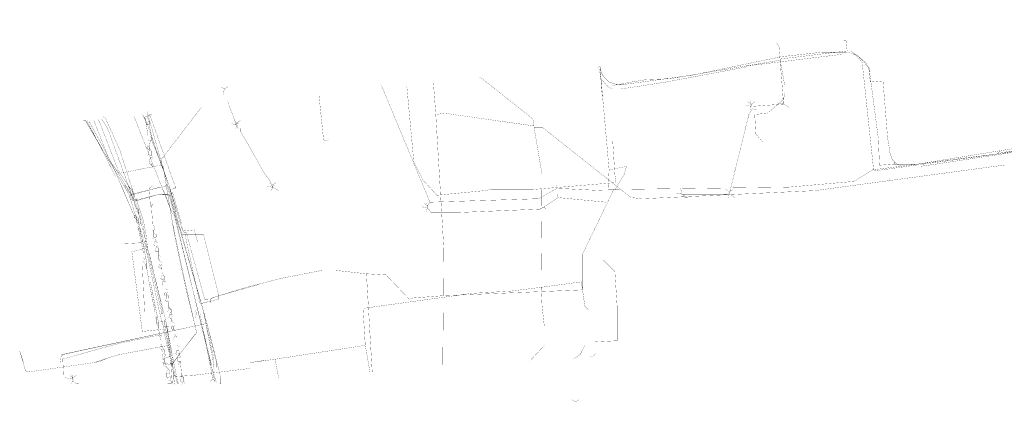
# Model space of a CAD drawing. Header units: metres. Extents: x 189710 to 199671, y 580425 to 586712.
# Tile 38 of 41: x 196456 to 196740, y 586276 to 586387. Entities that reach past the tile are written whole.
import ezdxf

# ---------------------------------------------------------------- set-up
doc = ezdxf.new("R2010")
doc.units = ezdxf.units.M
for name, color, linetype, lineweight in [('B-OI-KL-buisleiding gevaarlijke inhoud_N.V. Nederlandse Gasunie Oost-G', 20, 'BGI_GASUNIE', 18), ('B-OI-KL-datatransport_Kabel Noord-G', 3, 'DATA_KABEL NOORD', 18), ('B-OI-KL-datatransport_KPN-G', 3, 'DATA_KPN', 18), ('B-OI-KL-datatransport_UPC-G', 3, 'DATA_UPC', 18), ('B-OI-KL-gas lage druk_Stedin-G', 40, 'GAS_LD_STEDIN', 18), ('B-OI-KL-laagspanning_Liander-G', 14, 'LS_LIANDER', 18), ('B-OI-KL-middenspanning_Liander-G', 12, 'MS_LIANDER', 18), ('B-OI-KL-riool onder druk_Gemeente-G', 212, 'RIO_DRUK_GEMEENTELIJK', 18), ('B-OI-KL-riool vrijverval_Gemeente-G', 211, 'RIO_VRIJVERVAL_GEMEENTELIJK', 18), ('B-OI-KL-water_Vitens-G', 5, 'WATER_VITENS', 18)]:
    doc.layers.add(name, color=color, linetype=linetype, lineweight=lineweight)
doc.styles.add('rtw_iso', font='iso-rtw.shx')
doc.linetypes.add('BGI_GASUNIE', pattern='A,12.7,-5.08,["GUGI",rtw_iso,S=2.54,R=0,X=-2.54,Y=-1.27],-6.35', length=24.13)
doc.linetypes.add('DATA_KABEL NOORD', pattern='A,12.7,-5.08,["KNDA",rtw_iso,S=2.54,R=0,X=-2.54,Y=-1.27],-6.35', length=24.13)
doc.linetypes.add('DATA_KPN', pattern='A,12.7,-5.08,["KPDA",rtw_iso,S=2.54,R=0,X=-2.54,Y=-1.27],-6.35', length=24.13)
doc.linetypes.add('DATA_UPC', pattern='A,12.7,-5.08,["UPDA",rtw_iso,S=2.54,R=0,X=-2.54,Y=-1.27],-6.35', length=24.13)
doc.linetypes.add('GAS_LD_STEDIN', pattern='A,12.7,-5.08,["STLD",rtw_iso,S=2.54,R=0,X=-2.54,Y=-1.27],-6.35', length=24.13)
doc.linetypes.add('LS_LIANDER', pattern='A,12.7,-5.08,["LILS",rtw_iso,S=2.54,R=0,X=-2.54,Y=-1.27],-6.35', length=24.13)
doc.linetypes.add('MS_LIANDER', pattern='A,12.7,-5.08,["LIMS",rtw_iso,S=2.54,R=0,X=-2.54,Y=-1.27],-6.35', length=24.13)
doc.linetypes.add('RIO_DRUK_GEMEENTELIJK', pattern='A,12.7,-5.08,["GEDR",rtw_iso,S=2.54,R=0,X=-2.54,Y=-1.27],-6.35', length=24.13)
doc.linetypes.add('RIO_VRIJVERVAL_GEMEENTELIJK', pattern='A,12.7,-5.08,["GEVV",rtw_iso,S=2.54,R=0,X=-2.54,Y=-1.27],-6.35', length=24.13)
doc.linetypes.add('WATER_VITENS', pattern='A,12.7,-5.08,["VIWL",rtw_iso,S=2.54,R=0,X=-2.54,Y=-1.27],-6.35', length=24.13)

msp = doc.modelspace()

# ---------------------------------------------------------------- linework, layer by layer
at = {"layer": 'B-OI-KL-buisleiding gevaarlijke inhoud_N.V. Nederlandse Gasunie Oost-G', "ltscale": 0.5, "const_width": 0.05, "flags": 128}
for points in [[(196475.17, 586357.83), (196488.83, 586334.83), (196496.5, 586336.83), (196499.5, 586336.5), (196512.5, 586282.5)], [(196486.17, 586339.5), (196489.5, 586334.83), (196496.5, 586336.83), (196499.17, 586336.83), (196511.5, 586287.5)]]:
    msp.add_lwpolyline(points, dxfattribs=at)
at = {"layer": 'B-OI-KL-datatransport_Kabel Noord-G', "ltscale": 0.5, "const_width": 0.05, "flags": 128}
for points in [[(196650.17, 586371.17), (196675.83, 586376.5), (196687.83, 586377.83), (196694.5, 586377.83), (196696.17, 586377.5), (196697.83, 586376.83), (196699.17, 586375.5), (196700.83, 586373.5), (196701.17, 586372.5), (196701.5, 586369.17), (196705.17, 586369.5), (196706.5, 586353.17), (196707.17, 586348.83), (196707.83, 586346.83), (196709.17, 586345.5), (196710.83, 586344.83), (196715.83, 586344.83), (196720.5, 586345.5), (196768.5, 586352.83), (196783.17, 586355.5), (196786.5, 586356.5)], [(196650.17, 586371.17), (196630.5, 586368.5), (196628.17, 586368.5), (196626.17, 586369.17), (196624.5, 586370.83), (196623.83, 586372.17), (196623.5, 586373.83)], [(196650.17, 586371.17), (196650.17, 586370.5)], [(196484.5, 586343.83), (196478.83, 586358.5)], [(196492.17, 586358.5), (196491.5, 586359.83)], [(196492.5, 586358.83), (196492.17, 586358.5)], [(196492.17, 586358.5), (196492.5, 586357.83)], [(196492.5, 586358.83), (196492.5, 586359.83)], [(196492.5, 586358.83), (196492.5, 586357.83)], [(196475.5, 586358.17), (196483.83, 586341.83)], [(196484.17, 586343.5), (196481.83, 586347.17), (196480.5, 586350.5), (196477.5, 586358.17)], [(196492.5, 586357.83), (196493.17, 586353.5)], [(196493.17, 586353.5), (196493.83, 586353.5), (196494.17, 586353.17), (196494.17, 586352.5)], [(196493.17, 586353.5), (196493.17, 586352.5)], [(196493.17, 586350.83), (196492.83, 586350.17), (196493.17, 586349.83), (196493.5, 586349.83)], [(196493.17, 586352.5), (196493.83, 586352.17)], [(196493.17, 586352.5), (196493.17, 586350.83)], [(196493.17, 586350.83), (196493.5, 586350.5)], [(196493.83, 586352.17), (196493.5, 586350.5)], [(196493.5, 586350.5), (196493.5, 586350.17)], [(196493.5, 586350.17), (196494.17, 586349.17)], [(196493.5, 586350.17), (196493.5, 586349.83)], [(196493.5, 586349.83), (196493.5, 586349.5)], [(196494.17, 586352.5), (196493.83, 586352.17)], [(196494.17, 586352.5), (196497.5, 586344.17)], [(196493.5, 586349.5), (196493.17, 586348.17), (196493.5, 586347.83), (196493.83, 586347.83)], [(196493.83, 586347.5), (196493.5, 586345.83), (196493.83, 586345.5), (196494.17, 586345.5)], [(196493.5, 586349.5), (196494.17, 586349.17)], [(196494.17, 586348.17), (196493.83, 586347.83)], [(196493.83, 586347.83), (196493.83, 586347.5)], [(196493.83, 586347.5), (196494.5, 586347.17)], [(196494.17, 586349.17), (196494.17, 586348.17)], [(196494.17, 586348.17), (196494.5, 586347.17)], [(196494.5, 586347.17), (196494.5, 586345.83)], [(196494.5, 586345.83), (196494.17, 586345.5)], [(196494.17, 586345.5), (196494.17, 586345.17)], [(196494.17, 586345.17), (196494.5, 586344.83)], [(196494.17, 586345.17), (196494.5, 586344.5)], [(196494.5, 586345.83), (196494.5, 586344.83)], [(196494.5, 586344.83), (196494.5, 586344.5)], [(196494.5, 586344.5), (196494.5, 586339.17)], [(196484.5, 586343.83), (196484.17, 586343.5)], [(196484.17, 586343.5), (196488.83, 586335.83)], [(196484.5, 586343.83), (196488.5, 586337.83), (196489.17, 586336.17), (196488.83, 586335.83)], [(196488.83, 586335.83), (196486.5, 586339.5)], [(196488.83, 586335.83), (196489.17, 586336.5), (196488.5, 586337.83), (196487.5, 586339.17)], [(196494.5, 586339.17), (196493.5, 586338.5), (196493.83, 586333.5)], [(196493.83, 586333.5), (196493.83, 586339.17)], [(196494.5, 586333.83), (196494.5, 586339.17)], [(196494.5, 586339.17), (196494.5, 586333.83)], [(196488.83, 586335.83), (196488.83, 586335.5)], [(196488.83, 586335.83), (196488.83, 586335.5)], [(196488.83, 586335.5), (196488.17, 586335.17), (196488.5, 586334.83), (196489.17, 586334.83)], [(196488.83, 586335.5), (196488.17, 586335.17), (196488.5, 586334.83), (196489.17, 586334.83)], [(196488.83, 586335.5), (196489.17, 586334.83)], [(196488.83, 586335.5), (196489.17, 586334.83)], [(196489.17, 586334.83), (196489.5, 586332.83)], [(196489.17, 586334.83), (196489.5, 586332.83)], [(196489.5, 586332.83), (196490.5, 586332.5), (196490.5, 586331.5)], [(196489.5, 586332.83), (196489.5, 586331.83)], [(196489.5, 586332.83), (196490.5, 586332.5), (196490.5, 586331.5)], [(196489.5, 586332.83), (196489.5, 586331.83)], [(196494.5, 586333.83), (196493.83, 586333.5)], [(196494.5, 586333.83), (196493.83, 586333.5)], [(196493.83, 586333.5), (196494.17, 586333.17)], [(196493.83, 586333.5), (196494.17, 586333.17)], [(196494.5, 586333.83), (196494.17, 586333.17)], [(196494.5, 586333.83), (196494.17, 586333.17)], [(196494.17, 586333.17), (196494.5, 586327.83)], [(196494.17, 586333.17), (196494.5, 586327.83)], [(196489.5, 586330.83), (196489.17, 586330.17), (196489.5, 586329.83), (196489.83, 586329.83)], [(196489.5, 586330.83), (196489.17, 586330.17), (196489.5, 586329.83), (196489.83, 586329.83)], [(196489.5, 586331.83), (196490.5, 586331.5)], [(196489.5, 586331.83), (196489.5, 586330.83)], [(196489.5, 586331.83), (196490.5, 586331.5)], [(196489.5, 586331.83), (196489.5, 586330.83)], [(196489.5, 586330.83), (196489.83, 586330.5)], [(196489.5, 586330.83), (196489.83, 586330.5)], [(196490.5, 586331.17), (196489.83, 586330.5)], [(196490.5, 586331.17), (196489.83, 586330.5)], [(196489.83, 586330.5), (196489.83, 586330.17)], [(196489.83, 586330.5), (196489.83, 586330.17)], [(196489.83, 586330.17), (196490.5, 586329.83)], [(196489.83, 586330.17), (196489.83, 586329.83)], [(196489.83, 586330.17), (196490.5, 586329.83)], [(196489.83, 586330.17), (196489.83, 586329.83)], [(196489.83, 586329.83), (196489.83, 586328.83)], [(196489.83, 586329.83), (196489.83, 586328.83)], [(196490.5, 586331.5), (196490.5, 586331.17)], [(196490.5, 586331.5), (196490.5, 586331.17)], [(196490.5, 586331.17), (196490.83, 586329.83)], [(196490.5, 586331.17), (196490.83, 586329.83)], [(196490.5, 586329.83), (196490.83, 586329.83)], [(196490.5, 586329.83), (196490.5, 586328.5)], [(196490.5, 586329.83), (196490.83, 586329.83)], [(196490.5, 586329.83), (196490.5, 586328.5)], [(196490.83, 586329.83), (196491.17, 586328.5)], [(196490.83, 586329.83), (196491.17, 586328.5)], [(196489.83, 586328.83), (196490.17, 586328.5)], [(196489.83, 586328.83), (196490.17, 586328.17)], [(196489.83, 586328.83), (196490.17, 586328.5)], [(196489.83, 586328.83), (196490.17, 586328.17)], [(196490.17, 586328.5), (196490.5, 586328.5)], [(196490.17, 586328.5), (196490.17, 586328.17)], [(196490.17, 586328.5), (196490.5, 586328.5)], [(196490.17, 586328.5), (196490.17, 586328.17)], [(196490.17, 586328.17), (196490.17, 586327.17)], [(196490.17, 586328.17), (196490.17, 586327.17)], [(196490.17, 586327.17), (196490.5, 586326.83)], [(196490.17, 586327.17), (196490.5, 586326.5)], [(196490.17, 586327.17), (196490.5, 586326.83)], [(196490.17, 586327.17), (196490.5, 586326.5)], [(196490.5, 586328.5), (196490.83, 586328.17)], [(196490.5, 586328.5), (196490.83, 586328.17)], [(196491.17, 586328.5), (196490.83, 586328.17)], [(196491.17, 586328.5), (196490.83, 586328.17)], [(196490.83, 586328.17), (196490.83, 586326.83)], [(196490.83, 586328.17), (196490.83, 586326.83)], [(196491.17, 586328.5), (196498.17, 586300.83), (196500.5, 586287.5)], [(196491.17, 586328.5), (196498.17, 586300.83), (196501.83, 586281.83)], [(196494.5, 586327.83), (196495.17, 586327.5), (196494.83, 586326.17)], [(196494.5, 586327.83), (196494.5, 586326.5)], [(196494.5, 586327.83), (196495.17, 586327.5), (196494.83, 586326.17)], [(196494.5, 586327.83), (196494.5, 586326.5)], [(196490.5, 586326.83), (196490.83, 586326.83)], [(196490.5, 586326.83), (196490.5, 586326.5)], [(196490.5, 586326.83), (196490.83, 586326.83)], [(196490.5, 586326.83), (196490.5, 586326.5)], [(196490.5, 586326.5), (196490.83, 586324.83)], [(196490.5, 586326.5), (196490.83, 586324.83)], [(196490.83, 586326.83), (196491.17, 586325.17)], [(196490.83, 586326.83), (196491.17, 586325.17)], [(196491.17, 586325.17), (196490.83, 586324.83)], [(196491.17, 586325.17), (196490.83, 586324.83)], [(196490.83, 586324.83), (196491.17, 586323.17)], [(196490.83, 586324.83), (196491.17, 586323.17)], [(196491.17, 586325.17), (196491.5, 586323.5)], [(196491.17, 586325.17), (196491.5, 586323.5)], [(196494.83, 586324.5), (196494.5, 586323.83), (196494.83, 586323.5), (196495.17, 586323.5)], [(196494.83, 586324.5), (196494.5, 586323.83), (196494.83, 586323.5), (196495.17, 586323.5)], [(196494.5, 586326.5), (196494.83, 586326.17)], [(196494.5, 586326.5), (196494.83, 586325.83)], [(196494.5, 586326.5), (196494.83, 586326.17)], [(196494.5, 586326.5), (196494.83, 586325.83)], [(196494.83, 586326.17), (196494.83, 586325.83)], [(196494.83, 586326.17), (196494.83, 586325.83)], [(196494.83, 586325.83), (196494.83, 586325.5)], [(196494.83, 586325.83), (196494.83, 586325.5)], [(196494.83, 586325.5), (196495.5, 586325.17), (196495.5, 586324.5), (196495.17, 586324.17)], [(196494.83, 586325.5), (196494.83, 586324.5)], [(196494.83, 586325.5), (196495.5, 586325.17), (196495.5, 586324.5), (196495.17, 586324.17)], [(196494.83, 586325.5), (196494.83, 586324.5)], [(196494.83, 586324.5), (196495.17, 586324.17)], [(196494.83, 586324.5), (196495.17, 586324.17)], [(196495.17, 586324.17), (196495.17, 586323.83)], [(196495.17, 586324.17), (196495.17, 586323.83)], [(196491.5, 586323.5), (196491.17, 586323.17)], [(196491.5, 586323.5), (196491.17, 586323.17)], [(196491.17, 586323.17), (196491.5, 586321.5)], [(196491.17, 586323.17), (196491.5, 586321.5)], [(196491.5, 586323.5), (196491.83, 586321.83)], [(196491.5, 586323.5), (196491.83, 586321.83)], [(196491.83, 586321.83), (196491.5, 586321.5)], [(196491.83, 586321.83), (196491.5, 586321.5)], [(196491.5, 586321.5), (196491.83, 586319.83)], [(196491.5, 586321.5), (196491.83, 586319.83)], [(196491.83, 586321.83), (196492.17, 586320.17)], [(196491.83, 586321.83), (196492.17, 586320.17)], [(196495.17, 586323.17), (196494.83, 586322.17), (196495.17, 586321.83), (196495.5, 586321.83)], [(196495.17, 586323.17), (196494.83, 586322.17), (196495.17, 586321.83), (196495.5, 586321.83)], [(196495.17, 586323.83), (196495.83, 586322.83)], [(196495.17, 586323.83), (196495.17, 586323.5)], [(196495.17, 586323.83), (196495.83, 586322.83)], [(196495.17, 586323.83), (196495.17, 586323.5)], [(196495.17, 586323.5), (196495.17, 586323.17)], [(196495.17, 586323.5), (196495.17, 586323.17)], [(196495.17, 586323.17), (196495.83, 586322.83)], [(196495.17, 586323.17), (196495.83, 586322.83)], [(196495.5, 586321.5), (196495.17, 586320.5), (196495.5, 586320.17), (196496.17, 586320.17)], [(196495.5, 586321.5), (196495.17, 586320.5), (196495.5, 586320.17), (196496.17, 586320.17)], [(196495.83, 586322.17), (196495.5, 586321.83)], [(196495.83, 586322.17), (196495.5, 586321.83)], [(196495.5, 586321.83), (196495.5, 586321.5)], [(196495.5, 586321.83), (196495.5, 586321.5)], [(196495.5, 586321.5), (196496.17, 586321.17)], [(196495.5, 586321.5), (196496.17, 586321.17)], [(196495.83, 586322.83), (196495.83, 586322.17)], [(196495.83, 586322.83), (196495.83, 586322.17)], [(196495.83, 586322.17), (196496.17, 586321.17)], [(196495.83, 586322.17), (196496.17, 586321.17)], [(196492.17, 586320.17), (196491.83, 586319.83)], [(196492.17, 586320.17), (196491.83, 586319.83)], [(196491.83, 586319.83), (196491.83, 586318.5)], [(196491.83, 586319.83), (196491.83, 586318.5)], [(196491.83, 586318.5), (196492.17, 586318.17)], [(196491.83, 586318.5), (196492.17, 586317.83)], [(196491.83, 586318.5), (196492.17, 586318.17)], [(196491.83, 586318.5), (196492.17, 586317.83)], [(196492.17, 586320.17), (196492.5, 586318.5)], [(196492.17, 586320.17), (196492.5, 586318.5)], [(196492.5, 586318.5), (196492.17, 586318.17)], [(196492.5, 586318.5), (196492.17, 586318.17)], [(196492.5, 586318.5), (196492.83, 586316.83)], [(196492.5, 586318.5), (196492.83, 586316.83)], [(196496.17, 586321.17), (196496.17, 586320.17)], [(196496.17, 586321.17), (196496.17, 586320.17)], [(196496.17, 586320.17), (196496.17, 586319.17)], [(196496.17, 586320.17), (196496.17, 586319.17)], [(196496.17, 586319.17), (196496.83, 586318.83), (196496.83, 586318.17), (196496.5, 586317.83)], [(196496.17, 586319.17), (196496.17, 586318.17)], [(196496.17, 586319.17), (196496.83, 586318.83), (196496.83, 586318.17), (196496.5, 586317.83)], [(196496.17, 586319.17), (196496.17, 586318.17)], [(196492.17, 586318.17), (196492.17, 586317.83)], [(196492.17, 586318.17), (196492.17, 586317.83)], [(196492.17, 586317.83), (196492.17, 586316.83)], [(196492.17, 586317.83), (196492.17, 586316.83)], [(196492.17, 586316.83), (196492.5, 586316.5)], [(196492.17, 586316.83), (196492.5, 586316.17)], [(196492.17, 586316.83), (196492.5, 586316.5)], [(196492.17, 586316.83), (196492.5, 586316.17)], [(196492.83, 586316.83), (196492.5, 586316.5)], [(196492.83, 586316.83), (196492.5, 586316.5)], [(196492.5, 586316.5), (196492.5, 586316.17)], [(196492.5, 586316.5), (196492.5, 586316.17)], [(196492.5, 586316.17), (196492.83, 586315.17)], [(196492.5, 586316.17), (196492.83, 586315.17)], [(196492.83, 586316.83), (196492.83, 586315.17)], [(196492.83, 586316.83), (196492.83, 586315.17)], [(196496.17, 586318.17), (196496.5, 586317.83)], [(196496.17, 586318.17), (196496.5, 586317.5)], [(196496.17, 586318.17), (196496.5, 586317.83)], [(196496.17, 586318.17), (196496.5, 586317.5)], [(196496.5, 586316.5), (196496.17, 586315.83), (196496.5, 586315.5), (196496.83, 586315.5)], [(196496.5, 586316.5), (196496.17, 586315.83), (196496.5, 586315.5), (196496.83, 586315.5)], [(196496.5, 586317.83), (196496.5, 586317.5)], [(196496.5, 586317.83), (196496.5, 586317.5)], [(196496.5, 586317.5), (196497.17, 586317.17), (196497.17, 586316.5), (196496.83, 586316.17)], [(196496.5, 586317.5), (196496.5, 586316.5)], [(196496.5, 586317.5), (196497.17, 586317.17), (196497.17, 586316.5), (196496.83, 586316.17)], [(196496.5, 586317.5), (196496.5, 586316.5)], [(196496.5, 586316.5), (196496.83, 586316.17)], [(196496.5, 586316.5), (196496.83, 586316.17)], [(196496.83, 586316.17), (196496.83, 586315.83)], [(196496.83, 586316.17), (196496.83, 586315.83)], [(196496.83, 586315.83), (196497.17, 586315.17)], [(196496.83, 586315.83), (196496.83, 586315.5)], [(196496.83, 586315.83), (196497.17, 586315.17)], [(196496.83, 586315.83), (196496.83, 586315.5)], [(196492.83, 586315.17), (196493.17, 586313.17)], [(196492.83, 586315.17), (196493.17, 586313.17)], [(196493.17, 586313.17), (196493.83, 586312.83), (196493.83, 586311.5)], [(196493.17, 586313.17), (196493.5, 586311.17)], [(196493.17, 586313.17), (196493.83, 586312.83), (196493.83, 586311.5)], [(196493.17, 586313.17), (196493.5, 586311.17)], [(196497.17, 586313.5), (196496.83, 586312.5), (196497.17, 586312.17), (196497.5, 586312.17)], [(196497.17, 586313.5), (196496.83, 586312.5), (196497.17, 586312.17), (196497.5, 586312.17)], [(196496.83, 586315.5), (196497.17, 586315.17)], [(196496.83, 586315.5), (196497.17, 586315.17)], [(196497.17, 586315.17), (196497.17, 586314.17)], [(196497.17, 586315.17), (196497.17, 586314.17)], [(196497.17, 586314.17), (196497.83, 586313.17)], [(196497.17, 586314.17), (196497.17, 586313.5)], [(196497.17, 586314.17), (196497.83, 586313.17)], [(196497.17, 586314.17), (196497.17, 586313.5)], [(196497.17, 586313.5), (196497.83, 586313.17)], [(196497.17, 586313.5), (196497.83, 586313.17)], [(196497.83, 586313.17), (196497.83, 586312.5)], [(196497.83, 586313.17), (196497.83, 586312.5)], [(196493.83, 586311.5), (196493.5, 586311.17)], [(196493.83, 586311.5), (196493.5, 586311.17)], [(196493.5, 586311.17), (196493.83, 586309.5)], [(196493.5, 586311.17), (196493.83, 586309.5)], [(196493.83, 586311.5), (196494.17, 586309.83)], [(196493.83, 586311.5), (196494.17, 586309.83)], [(196497.5, 586311.83), (196497.17, 586310.83), (196497.5, 586310.5), (196498.17, 586310.5)], [(196497.5, 586311.83), (196497.17, 586310.83), (196497.5, 586310.5), (196498.17, 586310.5)], [(196497.83, 586312.5), (196497.5, 586312.17)], [(196497.83, 586312.5), (196497.5, 586312.17)], [(196497.5, 586312.17), (196497.5, 586311.83)], [(196497.5, 586312.17), (196497.5, 586311.83)], [(196497.5, 586311.83), (196498.17, 586311.5)], [(196497.5, 586311.83), (196498.17, 586311.5)], [(196497.83, 586312.5), (196498.17, 586311.5)], [(196497.83, 586312.5), (196498.17, 586311.5)], [(196498.17, 586311.5), (196498.17, 586310.5)], [(196498.17, 586311.5), (196498.17, 586310.5)], [(196498.17, 586310.5), (196498.17, 586309.5)], [(196498.17, 586310.5), (196498.17, 586309.5)], [(196494.17, 586309.83), (196493.83, 586309.5)], [(196494.17, 586309.83), (196493.83, 586309.5)], [(196493.83, 586309.5), (196494.17, 586307.83)], [(196493.83, 586309.5), (196494.17, 586307.83)], [(196494.17, 586309.83), (196494.5, 586308.17)], [(196494.17, 586309.83), (196494.5, 586308.17)], [(196494.5, 586308.17), (196494.17, 586307.83)], [(196494.5, 586308.17), (196494.17, 586307.83)], [(196494.17, 586307.83), (196494.5, 586306.17)], [(196494.17, 586307.83), (196494.5, 586306.17)], [(196494.5, 586308.17), (196494.83, 586306.5)], [(196494.5, 586308.17), (196494.83, 586306.5)], [(196498.17, 586308.5), (196497.83, 586307.83), (196498.17, 586307.5), (196498.5, 586307.5)], [(196498.17, 586308.5), (196497.83, 586307.83), (196498.17, 586307.5), (196498.5, 586307.5)], [(196498.17, 586309.5), (196498.83, 586309.17), (196498.83, 586308.5), (196498.5, 586308.17)], [(196498.17, 586309.5), (196498.17, 586308.5)], [(196498.17, 586309.5), (196498.83, 586309.17), (196498.83, 586308.5), (196498.5, 586308.17)], [(196498.17, 586309.5), (196498.17, 586308.5)], [(196498.17, 586308.5), (196498.5, 586308.17)], [(196498.17, 586308.5), (196498.5, 586308.17)], [(196498.5, 586308.17), (196498.5, 586307.83)], [(196498.5, 586308.17), (196498.5, 586307.83)], [(196498.5, 586307.83), (196499.17, 586307.5), (196499.17, 586306.83), (196498.83, 586306.5)], [(196498.5, 586307.83), (196498.5, 586307.5)], [(196498.5, 586307.83), (196499.17, 586307.5), (196499.17, 586306.83), (196498.83, 586306.5)], [(196498.5, 586307.83), (196498.5, 586307.5)], [(196498.5, 586307.5), (196498.5, 586306.83)], [(196498.5, 586307.5), (196498.5, 586306.83)], [(196494.83, 586306.5), (196494.5, 586306.17)], [(196494.83, 586306.5), (196494.5, 586306.17)], [(196494.5, 586306.17), (196494.83, 586304.5)], [(196494.5, 586306.17), (196494.83, 586304.5)], [(196494.83, 586306.5), (196495.17, 586304.83)], [(196494.83, 586306.5), (196495.17, 586304.83)], [(196495.17, 586304.83), (196494.83, 586304.5)], [(196495.17, 586304.83), (196494.83, 586304.5)], [(196494.83, 586304.5), (196495.17, 586302.83)], [(196494.83, 586304.5), (196495.17, 586302.83)], [(196495.17, 586304.83), (196495.5, 586303.17)], [(196495.17, 586304.83), (196495.5, 586303.17)], [(196498.5, 586306.83), (196498.17, 586306.17), (196498.5, 586305.83), (196498.83, 586305.83)], [(196498.5, 586306.83), (196498.17, 586306.17), (196498.5, 586305.83), (196498.83, 586305.83)], [(196498.5, 586306.83), (196498.83, 586306.5)], [(196498.5, 586306.83), (196498.83, 586306.5)], [(196498.83, 586306.5), (196498.83, 586306.17)], [(196498.83, 586306.5), (196498.83, 586306.17)], [(196498.83, 586306.17), (196499.17, 586305.5)], [(196498.83, 586306.17), (196498.83, 586305.83)], [(196498.83, 586306.17), (196499.17, 586305.5)], [(196498.83, 586306.17), (196498.83, 586305.83)], [(196498.83, 586305.83), (196499.17, 586305.5)], [(196498.83, 586305.83), (196499.17, 586305.5)], [(196499.17, 586305.5), (196499.17, 586304.5)], [(196499.17, 586305.5), (196499.17, 586304.5)], [(196499.17, 586304.5), (196499.83, 586303.5)], [(196499.17, 586304.5), (196499.17, 586303.83)], [(196499.17, 586304.5), (196499.83, 586303.5)], [(196499.17, 586304.5), (196499.17, 586303.83)], [(196495.5, 586303.17), (196495.17, 586302.83)], [(196495.5, 586303.17), (196495.17, 586302.83)], [(196495.17, 586302.83), (196495.17, 586301.5)], [(196495.17, 586302.83), (196495.17, 586301.5)], [(196495.17, 586301.5), (196495.5, 586301.17)], [(196495.17, 586301.5), (196495.5, 586300.83)], [(196495.17, 586301.5), (196495.5, 586301.17)], [(196495.17, 586301.5), (196495.5, 586300.83)], [(196495.5, 586303.17), (196495.83, 586301.5)], [(196495.5, 586303.17), (196495.83, 586301.5)], [(196495.83, 586301.5), (196495.5, 586301.17)], [(196495.83, 586301.5), (196495.5, 586301.17)], [(196495.83, 586301.5), (196496.17, 586299.83)], [(196495.83, 586301.5), (196496.17, 586299.83)], [(196499.17, 586303.83), (196498.83, 586302.83), (196499.17, 586302.5), (196499.5, 586302.5)], [(196499.17, 586303.83), (196498.83, 586302.83), (196499.17, 586302.5), (196499.5, 586302.5)], [(196499.17, 586303.83), (196499.83, 586303.5)], [(196499.17, 586303.83), (196499.83, 586303.5)], [(196499.5, 586302.17), (196499.17, 586301.17), (196499.5, 586300.83), (196499.83, 586300.83)], [(196499.5, 586302.17), (196499.17, 586301.17), (196499.5, 586300.83), (196499.83, 586300.83)], [(196499.83, 586302.83), (196499.5, 586302.5)], [(196499.83, 586302.83), (196499.5, 586302.5)], [(196499.5, 586302.5), (196499.5, 586302.17)], [(196499.5, 586302.5), (196499.5, 586302.17)], [(196499.5, 586302.17), (196500.17, 586301.83)], [(196499.5, 586302.17), (196500.17, 586301.83)], [(196499.83, 586303.5), (196499.83, 586302.83)], [(196499.83, 586303.5), (196499.83, 586302.83)], [(196499.83, 586302.83), (196500.17, 586301.83)], [(196499.83, 586302.83), (196500.17, 586301.83)], [(196500.17, 586301.5), (196499.83, 586300.83)], [(196500.17, 586301.5), (196499.83, 586300.83)], [(196500.17, 586301.83), (196500.17, 586301.5)], [(196500.17, 586301.83), (196500.17, 586301.5)], [(196500.17, 586301.5), (196500.17, 586300.17)], [(196500.17, 586301.5), (196500.17, 586300.17)], [(196509.17, 586302.83), (196512.17, 586287.5)], [(196509.17, 586302.83), (196512.17, 586289.17), (196512.17, 586287.5), (196511.83, 586286.17), (196512.17, 586284.83), (196512.83, 586282.5)], [(196495.5, 586301.17), (196495.5, 586300.83)], [(196495.5, 586301.17), (196495.5, 586300.83)], [(196495.5, 586300.83), (196495.5, 586299.83)], [(196495.5, 586300.83), (196495.5, 586299.83)], [(196495.5, 586299.83), (196495.83, 586299.5)], [(196495.5, 586299.83), (196495.83, 586299.17)], [(196495.5, 586299.83), (196495.83, 586299.5)], [(196495.5, 586299.83), (196495.83, 586299.17)], [(196496.17, 586299.83), (196495.83, 586299.5)], [(196496.17, 586299.83), (196495.83, 586299.5)], [(196495.83, 586299.5), (196495.83, 586299.17)], [(196495.83, 586299.5), (196495.83, 586299.17)], [(196495.83, 586299.17), (196496.17, 586298.17)], [(196495.83, 586299.17), (196496.17, 586298.17)], [(196496.17, 586299.83), (196496.17, 586298.17)], [(196496.17, 586299.83), (196496.17, 586298.17)], [(196500.17, 586298.83), (196499.83, 586298.17), (196500.17, 586297.83), (196500.5, 586297.83)], [(196500.17, 586298.83), (196499.83, 586298.17), (196500.17, 586297.83), (196500.5, 586297.83)], [(196499.83, 586300.83), (196499.83, 586300.5)], [(196499.83, 586300.83), (196499.83, 586300.5)], [(196499.83, 586300.5), (196500.17, 586300.17)], [(196499.83, 586300.5), (196500.17, 586299.83)], [(196499.83, 586300.5), (196500.17, 586300.17)], [(196499.83, 586300.5), (196500.17, 586299.83)], [(196500.17, 586300.17), (196500.17, 586299.83)], [(196500.17, 586300.17), (196500.17, 586299.83)], [(196500.17, 586299.83), (196500.83, 586299.5), (196500.83, 586298.83), (196500.5, 586298.5)], [(196500.17, 586299.83), (196500.17, 586298.83)], [(196500.17, 586299.83), (196500.83, 586299.5), (196500.83, 586298.83), (196500.5, 586298.5)], [(196500.17, 586299.83), (196500.17, 586298.83)], [(196500.17, 586298.83), (196500.5, 586298.5)], [(196500.17, 586298.83), (196500.5, 586298.5)], [(196496.5, 586296.17), (196485.17, 586293.83), (196477.83, 586291.83), (196468.5, 586289.17)], [(196496.5, 586296.17), (196485.17, 586293.83), (196477.83, 586291.83), (196468.5, 586289.17)], [(196496.17, 586298.17), (196496.5, 586296.17)], [(196496.17, 586298.17), (196496.5, 586296.17)], [(196496.5, 586296.17), (196497.17, 586295.83), (196497.17, 586294.5)], [(196496.5, 586296.17), (196496.83, 586294.5)], [(196496.5, 586296.17), (196497.17, 586295.83), (196497.17, 586294.5)], [(196496.5, 586296.17), (196496.83, 586294.5)], [(196500.83, 586295.83), (196500.5, 586294.83), (196500.83, 586294.5), (196501.5, 586294.5)], [(196500.83, 586295.83), (196500.5, 586294.83), (196500.83, 586294.5), (196501.5, 586294.5)], [(196500.5, 586298.5), (196500.5, 586298.17)], [(196500.5, 586298.5), (196500.5, 586298.17)], [(196500.5, 586298.17), (196500.83, 586297.5)], [(196500.5, 586298.17), (196500.5, 586297.83)], [(196500.5, 586298.17), (196500.83, 586297.5)], [(196500.5, 586298.17), (196500.5, 586297.83)], [(196500.5, 586297.83), (196500.83, 586297.5)], [(196500.5, 586297.83), (196500.83, 586297.5)], [(196500.83, 586297.5), (196500.83, 586296.5)], [(196500.83, 586297.5), (196500.83, 586296.5)], [(196500.83, 586296.5), (196501.5, 586295.5)], [(196500.83, 586296.5), (196500.83, 586295.83)], [(196500.83, 586296.5), (196501.5, 586295.5)], [(196500.83, 586296.5), (196500.83, 586295.83)], [(196500.83, 586295.83), (196501.5, 586295.5)], [(196500.83, 586295.83), (196501.5, 586295.5)], [(196496.83, 586294.5), (196497.17, 586294.5)], [(196496.83, 586294.5), (196496.83, 586293.5)], [(196496.83, 586294.5), (196497.17, 586294.5)], [(196496.83, 586294.5), (196496.83, 586293.5)], [(196496.83, 586293.5), (196497.17, 586293.17)], [(196496.83, 586293.5), (196496.83, 586292.83)], [(196496.83, 586293.5), (196497.17, 586293.17)], [(196496.83, 586293.5), (196496.83, 586292.83)], [(196497.17, 586294.5), (196497.17, 586293.17)], [(196497.17, 586294.5), (196497.17, 586293.17)], [(196497.17, 586293.17), (196497.17, 586292.83)], [(196497.17, 586293.17), (196497.17, 586292.83)], [(196501.5, 586295.5), (196501.5, 586294.5)], [(196501.5, 586295.5), (196501.5, 586294.5)], [(196501.5, 586294.5), (196501.5, 586293.17)], [(196501.5, 586294.5), (196501.5, 586293.17)], [(196501.5, 586293.17), (196502.17, 586292.83), (196502.17, 586291.5)], [(196501.5, 586293.17), (196501.5, 586291.83)], [(196501.5, 586293.17), (196502.17, 586292.83), (196502.17, 586291.5)], [(196501.5, 586293.17), (196501.5, 586291.83)], [(196619.17, 586293.17), (196617.83, 586290.5), (196616.83, 586289.83), (196615.83, 586289.17)], [(196496.83, 586292.83), (196497.17, 586292.83)], [(196496.83, 586292.83), (196496.83, 586292.17)], [(196496.83, 586292.83), (196497.17, 586292.83)], [(196496.83, 586292.83), (196496.83, 586292.17)], [(196496.83, 586292.17), (196497.83, 586291.83)], [(196496.83, 586292.17), (196497.5, 586291.17)], [(196496.83, 586292.17), (196497.83, 586291.83)], [(196496.83, 586292.17), (196497.5, 586291.17)], [(196497.17, 586292.83), (196497.83, 586291.83)], [(196497.17, 586292.83), (196497.83, 586291.83)], [(196497.5, 586290.83), (196497.17, 586289.5), (196497.5, 586289.17), (196497.83, 586289.17)], [(196497.5, 586290.83), (196497.17, 586289.5), (196497.5, 586289.17), (196497.83, 586289.17)], [(196497.5, 586291.17), (196497.83, 586291.17)], [(196497.5, 586291.17), (196497.5, 586290.83)], [(196497.5, 586291.17), (196497.83, 586291.17)], [(196497.5, 586291.17), (196497.5, 586290.83)], [(196497.5, 586290.83), (196498.17, 586290.5)], [(196497.5, 586290.83), (196498.17, 586290.5)], [(196497.83, 586291.83), (196497.83, 586291.17)], [(196497.83, 586291.83), (196497.83, 586291.17)], [(196497.83, 586291.17), (196498.17, 586290.5)], [(196497.83, 586291.17), (196498.17, 586290.5)], [(196498.17, 586290.5), (196497.83, 586289.17)], [(196498.17, 586290.5), (196497.83, 586289.17)], [(196501.5, 586291.83), (196501.17, 586290.83), (196501.5, 586290.5), (196501.83, 586290.5)], [(196501.5, 586291.83), (196501.17, 586290.83), (196501.5, 586290.5), (196501.83, 586290.5)], [(196501.5, 586291.83), (196502.17, 586291.5)], [(196501.5, 586291.83), (196502.17, 586291.5)], [(196502.17, 586291.17), (196501.83, 586290.5)], [(196502.17, 586291.17), (196501.83, 586290.5)], [(196501.83, 586290.5), (196501.83, 586289.83)], [(196501.83, 586290.5), (196501.83, 586289.83)], [(196502.17, 586291.5), (196502.17, 586291.17)], [(196502.17, 586291.5), (196502.17, 586291.17)], [(196502.17, 586291.17), (196502.5, 586289.5)], [(196502.17, 586291.17), (196502.5, 586289.5)], [(196497.83, 586288.5), (196497.5, 586287.5), (196498.5, 586286.83)], [(196497.83, 586288.5), (196497.5, 586287.5)], [(196497.83, 586289.17), (196497.83, 586288.5)], [(196497.83, 586289.17), (196497.83, 586288.5)], [(196497.83, 586288.5), (196498.5, 586287.5)], [(196497.83, 586288.5), (196498.5, 586286.83)], [(196501.83, 586289.83), (196501.5, 586288.83), (196501.83, 586288.5), (196502.5, 586288.5)], [(196501.83, 586289.83), (196501.5, 586288.83), (196501.83, 586288.5), (196502.5, 586288.5)], [(196501.83, 586289.83), (196502.5, 586289.5)], [(196501.83, 586289.83), (196502.5, 586289.5)], [(196502.5, 586288.5), (196501.83, 586287.5)], [(196502.5, 586289.5), (196502.5, 586288.5)], [(196502.5, 586289.5), (196502.5, 586288.5)], [(196502.5, 586288.5), (196502.83, 586284.83)], [(196498.5, 586286.83), (196498.83, 586286.5)], [(196498.83, 586286.17), (196498.5, 586285.17)], [(196498.5, 586285.17), (196499.5, 586284.83)], [(196498.5, 586285.17), (196498.5, 586284.17)], [(196498.83, 586286.5), (196499.17, 586286.17)], [(196498.83, 586286.5), (196498.83, 586286.17)], [(196498.83, 586286.17), (196499.17, 586286.17)], [(196499.17, 586286.17), (196499.5, 586284.83)], [(196499.5, 586284.83), (196499.5, 586284.17)], [(196502.83, 586284.83), (196503.5, 586283.83)], [(196502.83, 586284.83), (196502.83, 586284.17)], [(196498.5, 586284.17), (196498.83, 586283.83)], [(196498.5, 586284.17), (196498.83, 586283.5)], [(196499.5, 586284.17), (196498.83, 586283.83)], [(196498.83, 586283.83), (196498.83, 586283.5)], [(196498.83, 586283.5), (196498.83, 586283.17)], [(196498.83, 586283.17), (196499.83, 586282.83)], [(196499.83, 586282.83), (196499.83, 586282.17), (196498.83, 586282.17), (196498.83, 586283.17)], [(196499.5, 586284.17), (196499.83, 586282.83)], [(196502.83, 586284.17), (196502.5, 586282.83), (196502.83, 586282.5), (196503.17, 586282.5)], [(196502.83, 586284.17), (196503.5, 586283.83)], [(196503.17, 586282.5), (196502.83, 586281.83)], [(196503.5, 586282.83), (196503.17, 586282.5)], [(196503.5, 586283.83), (196503.5, 586282.83)], [(196503.5, 586282.83), (196503.83, 586282.17)]]:
    msp.add_lwpolyline(points, dxfattribs=at)
at = {"layer": 'B-OI-KL-datatransport_KPN-G', "ltscale": 0.5, "const_width": 0.05, "flags": 128}
for points in [[(196693.17, 586377.17), (196696.5, 586377.17), (196697.5, 586376.83), (196699.17, 586374.83), (196702.5, 586343.5), (196743.5, 586349.17), (196768.83, 586353.17), (196771.5, 586353.5), (196771.83, 586349.5), (196781.5, 586350.83), (196783.83, 586351.5), (196810.83, 586359.5), (196815.5, 586361.17), (196825.17, 586364.5), (196839.83, 586370.5), (196881.5, 586386.83), (196882.83, 586387.17)], [(196693.17, 586377.17), (196665.83, 586373.83), (196665.5, 586373.5), (196642.5, 586369.17), (196629.5, 586367.17), (196627.17, 586367.17), (196625.83, 586367.83), (196623.83, 586370.17), (196623.17, 586373.5)], [(196693.17, 586377.17), (196693.17, 586377.83)], [(196500.83, 586331.17), (196500.17, 586331.17), (196489.17, 586359.17)], [(196492.83, 586357.5), (196491.83, 586359.5)], [(196493.5, 586357.83), (196492.83, 586359.5)], [(196493.5, 586357.83), (196492.83, 586357.5)], [(196492.83, 586357.5), (196492.83, 586356.83), (196493.5, 586356.83)], [(196493.5, 586357.83), (196493.5, 586356.83)], [(196493.5, 586356.83), (196494.5, 586352.17), (196496.17, 586347.5), (196499.17, 586339.5), (196500.83, 586333.5), (196500.83, 586331.17)], [(196500.83, 586331.17), (196500.17, 586331.17), (196497.83, 586337.5), (196497.17, 586338.5), (196496.83, 586338.5)], [(196500.83, 586331.17), (196501.17, 586332.5), (196500.83, 586333.5), (196499.5, 586338.17), (196499.17, 586338.5), (196498.83, 586338.5)], [(196500.83, 586331.17), (196501.83, 586327.83), (196503.17, 586325.17), (196503.83, 586325.17)], [(196500.83, 586331.17), (196501.83, 586327.83), (196503.17, 586325.17), (196503.83, 586325.17)], [(196503.83, 586325.17), (196509.17, 586325.17), (196513.5, 586307.83), (196513.5, 586306.5), (196508.17, 586305.17)], [(196503.83, 586325.17), (196508.17, 586305.17)], [(196503.83, 586325.17), (196509.17, 586325.17), (196513.5, 586307.83), (196513.5, 586306.5), (196508.17, 586305.17)], [(196503.83, 586325.17), (196508.17, 586305.17)], [(196624.5, 586317.83), (196627.83, 586314.5), (196628.5, 586304.17), (196628.5, 586294.5), (196622.17, 586294.17), (196622.17, 586290.83), (196621.83, 586290.17), (196620.83, 586289.83)], [(196508.17, 586305.17), (196508.17, 586302.17), (196509.17, 586297.17), (196511.17, 586288.5), (196511.17, 586287.5), (196510.83, 586287.5)], [(196508.17, 586305.17), (196508.17, 586302.17), (196509.17, 586297.17), (196511.83, 586283.5)], [(196511.83, 586283.5), (196511.17, 586282.83)], [(196511.83, 586283.5), (196512.5, 586282.83)]]:
    msp.add_lwpolyline(points, dxfattribs=at)
at = {"layer": 'B-OI-KL-datatransport_UPC-G', "ltscale": 0.5, "const_width": 0.05, "flags": 128}
for points in [[(196489.5, 586335.5), (196485.17, 586349.17), (196484.17, 586351.5), (196480.83, 586358.83), (196480.17, 586359.17)], [(196489.5, 586334.83), (196488.83, 586334.83), (196488.83, 586337.5), (196488.5, 586338.5), (196487.5, 586339.5)], [(196489.5, 586335.17), (196488.5, 586335.5)], [(196489.5, 586335.5), (196489.83, 586335.5)], [(196489.5, 586335.5), (196489.5, 586335.17)], [(196489.5, 586334.83), (196490.17, 586335.17)], [(196489.5, 586335.17), (196489.83, 586335.17)], [(196489.5, 586334.83), (196491.5, 586328.83), (196492.17, 586325.5), (196492.83, 586319.83), (196493.17, 586319.5), (196497.17, 586302.5), (196496.83, 586302.17), (196496.83, 586300.17), (196497.5, 586300.17), (196497.5, 586298.83), (196497.83, 586298.5), (196498.17, 586298.5)], [(196489.83, 586335.5), (196490.5, 586335.5)], [(196489.83, 586335.5), (196489.83, 586335.17)], [(196489.83, 586335.17), (196491.83, 586329.17), (196492.5, 586325.83), (196493.17, 586320.17), (196493.5, 586319.83), (196497.5, 586302.5), (196497.17, 586302.17), (196497.17, 586300.5), (196497.83, 586300.5), (196497.83, 586299.17), (196498.17, 586298.83), (196498.5, 586298.83)], [(196498.5, 586298.83), (196499.5, 586298.83)], [(196498.5, 586298.83), (196499.83, 586289.17), (196500.83, 586285.17), (196501.5, 586282.5), (196502.17, 586282.17)], [(196498.17, 586298.5), (196499.17, 586298.5)], [(196498.17, 586298.5), (196499.83, 586287.5), (196500.5, 586287.17)]]:
    msp.add_lwpolyline(points, dxfattribs=at)
at = {"layer": 'B-OI-KL-gas lage druk_Stedin-G', "ltscale": 0.5, "const_width": 0.05, "flags": 128}
for points in [[(196626.17, 586343.83), (196623.5, 586373.83)], [(196493.5, 586360.17), (196500.83, 586339.5), (196500.83, 586338.5), (196500.17, 586338.17), (196500.17, 586337.5), (196502.83, 586328.17)], [(196754.83, 586351.17), (196739.5, 586348.83)], [(196627.83, 586338.17), (196677.83, 586338.83), (196696.83, 586340.5), (196702.17, 586343.83), (196738.5, 586348.5)], [(196739.5, 586348.83), (196738.83, 586349.17), (196738.5, 586348.83), (196738.5, 586348.5)], [(196739.5, 586348.83), (196738.5, 586348.5)], [(196631.17, 586344.83), (196626.17, 586343.83)], [(196631.17, 586344.83), (196630.5, 586342.5), (196628.5, 586339.17), (196627.83, 586338.17)], [(196631.17, 586344.83), (196631.83, 586344.83)], [(196626.17, 586343.83), (196625.83, 586338.17), (196627.5, 586338.17)], [(196501.17, 586338.83), (196500.17, 586338.17), (196500.17, 586337.5), (196502.83, 586328.17)], [(196627.5, 586338.17), (196618.5, 586319.5), (196618.5, 586309.5), (196618.17, 586309.17), (196578.17, 586307.5), (196569.5, 586306.83), (196568.5, 586306.5), (196561.83, 586313.5), (196556.17, 586313.83)], [(196627.5, 586338.17), (196627.83, 586338.17)], [(196502.83, 586327.5), (196503.5, 586325.83), (196504.17, 586325.83), (196509.5, 586306.5), (196510.5, 586306.5)], [(196502.83, 586327.5), (196503.5, 586325.83), (196504.17, 586325.83), (196509.5, 586306.5), (196510.5, 586306.5)], [(196556.17, 586313.83), (196547.17, 586314.83), (196543.5, 586314.83), (196531.5, 586312.5), (196521.17, 586309.83), (196511.5, 586306.83), (196511.17, 586306.5), (196511.17, 586305.5)], [(196556.17, 586313.83), (196557.83, 586285.5)], [(196525.5, 586310.83), (196512.5, 586307.17), (196511.17, 586306.5), (196511.17, 586305.5)]]:
    msp.add_lwpolyline(points, dxfattribs=at)
at = {"layer": 'B-OI-KL-laagspanning_Liander-G', "ltscale": 0.5, "const_width": 0.05, "flags": 128}
for points in [[(196694.83, 586378.17), (196694.5, 586381.17), (196693.83, 586381.17)], [(196694.83, 586378.17), (196675.5, 586375.83), (196675.5, 586375.5)], [(196694.83, 586378.17), (196695.83, 586378.17), (196697.83, 586376.83), (196700.17, 586374.83), (196701.17, 586373.17), (196703.83, 586352.83), (196704.17, 586345.17), (196708.5, 586345.5)], [(196675.5, 586375.5), (196643.83, 586370.17), (196636.5, 586369.83), (196632.5, 586369.17), (196627.17, 586368.17), (196627.17, 586365.17)], [(196675.5, 586375.5), (196676.83, 586368.17), (196676.83, 586366.17), (196676.5, 586364.17), (196671.83, 586360.17), (196668.17, 586359.83), (196668.5, 586354.17), (196670.5, 586351.83)], [(196623.5, 586373.83), (196624.17, 586365.17), (196627.17, 586365.17)], [(196627.17, 586365.17), (196627.17, 586352.83), (196627.83, 586342.5), (196628.17, 586340.17), (196604.17, 586338.17), (196592.17, 586338.17), (196590.17, 586337.83), (196576.5, 586336.5), (196572.5, 586340.83), (196571.83, 586342.17), (196569.83, 586346.17), (196567.83, 586367.83)], [(196542.5, 586365.17), (196543.83, 586352.17), (196545.17, 586352.5)], [(196499.17, 586339.5), (196492.17, 586359.17), (196494.17, 586359.83)], [(196489.17, 586330.5), (196483.17, 586344.5), (196480.17, 586350.5), (196476.17, 586357.83)], [(196750.17, 586351.17), (196715.17, 586345.5), (196708.5, 586345.5)], [(196708.5, 586345.5), (196708.5, 586346.17)], [(196707.17, 586341.5), (196706.83, 586340.5)], [(196489.17, 586330.5), (196485.5, 586339.17)], [(196489.5, 586330.83), (196487.83, 586336.17), (196488.17, 586336.5), (196496.5, 586338.83)], [(196496.83, 586338.83), (196488.5, 586336.83), (196487.83, 586336.17), (196489.5, 586330.83)], [(196499.17, 586339.5), (196496.83, 586338.83)], [(196496.83, 586338.83), (196496.83, 586339.5)], [(196499.17, 586339.5), (196503.17, 586326.17), (196506.5, 586326.5), (196507.5, 586322.83), (196507.5, 586321.83), (196507.17, 586321.83)], [(196499.5, 586338.5), (196503.17, 586326.17), (196506.5, 586326.5), (196507.5, 586322.83), (196507.5, 586321.83), (196507.17, 586321.83)], [(196500.17, 586338.5), (196501.5, 586338.5)], [(196501.17, 586339.17), (196501.17, 586338.5)], [(196489.5, 586330.83), (196489.17, 586330.5)], [(196489.5, 586330.83), (196489.17, 586330.5)], [(196489.17, 586330.5), (196489.5, 586329.83)], [(196489.17, 586330.5), (196489.5, 586329.83)], [(196489.5, 586330.83), (196489.83, 586329.83)], [(196489.5, 586330.83), (196489.83, 586329.83)], [(196489.5, 586329.83), (196489.83, 586329.83)], [(196489.5, 586329.83), (196490.17, 586329.17)], [(196489.5, 586329.83), (196489.83, 586329.83)], [(196489.5, 586329.83), (196490.17, 586329.17)], [(196489.83, 586329.83), (196490.17, 586329.17)], [(196489.83, 586329.83), (196490.17, 586329.17)], [(196490.17, 586329.17), (196492.17, 586322.83)], [(196490.17, 586329.17), (196492.17, 586322.83)], [(196492.17, 586322.83), (196485.5, 586322.5)], [(196492.17, 586322.83), (196485.5, 586322.5)], [(196492.17, 586322.83), (196496.83, 586301.17), (196498.5, 586295.5), (196499.17, 586293.17)], [(196492.17, 586322.83), (196496.83, 586301.17), (196498.5, 586295.5), (196499.17, 586293.17)], [(196555.83, 586293.17), (196555.17, 586303.83), (196586.5, 586308.17), (196597.83, 586308.83), (196605.83, 586309.83), (196618.17, 586311.5), (196619.17, 586304.5), (196619.5, 586304.17), (196620.17, 586303.5)], [(196507.17, 586302.5), (196506.83, 586303.17)], [(196507.17, 586302.5), (196506.83, 586303.17)], [(196507.17, 586302.5), (196506.83, 586301.17)], [(196507.17, 586302.5), (196506.83, 586301.17)], [(196507.17, 586302.5), (196508.17, 586302.5)], [(196507.17, 586302.5), (196508.17, 586302.5)], [(196499.17, 586293.17), (196484.83, 586290.5), (196481.5, 586289.5), (196477.5, 586288.17), (196458.83, 586285.5), (196457.83, 586285.83), (196456.17, 586291.5)], [(196499.17, 586293.17), (196484.83, 586290.5), (196481.5, 586289.5), (196479.17, 586288.5), (196477.5, 586288.17), (196475.5, 586288.17)], [(196499.17, 586293.17), (196500.17, 586287.5)], [(196499.17, 586293.17), (196500.5, 586285.17)], [(196555.83, 586293.17), (196529.83, 586289.17)], [(196555.83, 586293.17), (196557.17, 586285.5)], [(196456.17, 586291.5), (196457.17, 586288.5)], [(196529.83, 586289.17), (196522.5, 586288.17), (196522.5, 586286.5), (196506.17, 586284.5), (196501.17, 586284.17), (196500.83, 586284.5)], [(196526.83, 586288.83), (196522.5, 586288.17), (196522.5, 586287.17)], [(196529.83, 586289.17), (196530.83, 586283.83)], [(196500.5, 586285.17), (196500.83, 586284.5)], [(196500.5, 586285.17), (196500.5, 586284.17)], [(196500.83, 586284.5), (196500.5, 586284.17)], [(196500.5, 586284.17), (196500.83, 586281.83)]]:
    msp.add_lwpolyline(points, dxfattribs=at)
at = {"layer": 'B-OI-KL-middenspanning_Liander-G', "ltscale": 0.5, "const_width": 0.05, "flags": 128}
for points in [[(196479.83, 586358.5), (196481.5, 586355.83), (196491.17, 586329.17), (196490.5, 586327.5), (196492.17, 586321.17), (196488.5, 586320.17), (196491.5, 586297.17), (196497.5, 586297.83), (196499.5, 586290.17), (196499.17, 586289.83), (196497.17, 586289.17), (196497.17, 586288.17), (196500.17, 586287.5), (196500.83, 586281.83)], [(196487.5, 586339.17), (196491.17, 586329.17), (196490.5, 586327.5), (196492.17, 586321.17), (196488.5, 586320.17), (196491.5, 586297.17), (196497.5, 586297.83), (196499.5, 586290.17), (196499.17, 586289.83), (196497.17, 586289.17), (196497.17, 586288.17), (196500.17, 586287.5)], [(196492.17, 586317.5), (196491.5, 586317.17), (196491.5, 586316.83), (196492.17, 586302.83)], [(196492.17, 586317.5), (196491.5, 586317.17), (196491.5, 586316.83), (196492.17, 586302.83)]]:
    msp.add_lwpolyline(points, dxfattribs=at)
at = {"layer": 'B-OI-KL-riool onder druk_Gemeente-G', "ltscale": 0.5, "const_width": 0.05, "flags": 128}
for points in [[(196674.5, 586380.5), (196675.17, 586379.5), (196676.5, 586362.83)], [(196515.17, 586367.17), (196514.17, 586367.83)], [(196515.17, 586367.17), (196514.83, 586365.5)], [(196515.17, 586367.17), (196516.17, 586367.83)], [(196574.5, 586334.5), (196560.5, 586368.17)], [(196667.17, 586362.83), (196666.17, 586363.5)], [(196667.17, 586362.83), (196666.83, 586361.17)], [(196667.17, 586362.83), (196668.17, 586363.5)], [(196676.5, 586362.83), (196674.83, 586363.17)], [(196676.5, 586362.83), (196678.17, 586361.83)], [(196510.17, 586299.5), (196492.83, 586360.83)], [(196518.83, 586357.5), (196517.83, 586358.17)], [(196518.83, 586357.5), (196517.83, 586358.17)], [(196518.83, 586357.5), (196518.5, 586355.83)], [(196518.83, 586357.5), (196518.5, 586355.83)], [(196518.83, 586357.5), (196519.83, 586358.17)], [(196518.83, 586357.5), (196519.83, 586358.17)], [(196510.17, 586299.5), (196498.5, 586339.83)], [(196529.17, 586339.5), (196528.17, 586340.17)], [(196529.17, 586339.5), (196528.83, 586337.83)], [(196529.17, 586339.5), (196530.17, 586340.17)], [(196611.17, 586338.5), (196605.83, 586335.5), (196574.5, 586334.5)], [(196611.17, 586338.5), (196610.83, 586339.5)], [(196611.17, 586338.5), (196624.5, 586337.83)], [(196646.83, 586338.5), (196647.17, 586336.83)], [(196647.17, 586336.83), (196645.5, 586337.17)], [(196647.17, 586336.83), (196648.83, 586335.83)], [(196660.83, 586337.5), (196659.83, 586338.17)], [(196660.83, 586337.5), (196660.5, 586335.83)], [(196660.83, 586337.5), (196661.83, 586338.17)], [(196573.83, 586333.5), (196572.83, 586334.17)], [(196573.83, 586333.5), (196573.5, 586331.83)], [(196574.5, 586334.5), (196573.83, 586333.5)], [(196510.17, 586299.5), (196468.17, 586290.5), (196467.83, 586287.83)], [(196510.17, 586299.5), (196468.5, 586290.5), (196468.83, 586284.17), (196469.17, 586283.83), (196471.5, 586283.5)], [(196510.17, 586299.5), (196512.83, 586288.5), (196512.83, 586286.83), (196512.5, 586286.83)], [(196510.17, 586299.5), (196514.17, 586283.83), (196514.17, 586282.17), (196513.83, 586282.17)], [(196471.5, 586283.83), (196470.5, 586284.5)], [(196471.5, 586283.83), (196471.17, 586284.83)], [(196471.5, 586283.83), (196472.5, 586284.5)], [(196471.5, 586283.83), (196471.17, 586282.17)], [(196471.5, 586283.83), (196471.5, 586283.5)], [(196471.5, 586283.83), (196471.5, 586283.5)], [(196471.5, 586283.5), (196471.83, 586282.5), (196472.5, 586282.17), (196473.17, 586282.17)], [(196616.5, 586276.83), (196615.5, 586277.5)], [(196616.5, 586276.83), (196617.5, 586277.5)], [(196616.5, 586276.83), (196616.5, 586276.17)]]:
    msp.add_lwpolyline(points, dxfattribs=at)
at = {"layer": 'B-OI-KL-riool vrijverval_Gemeente-G', "ltscale": 0.5, "const_width": 0.05, "flags": 128}
for points in [[(196515.17, 586367.17), (196514.17, 586367.83)], [(196515.17, 586367.17), (196514.83, 586365.5)], [(196515.17, 586367.17), (196516.17, 586367.83)], [(196676.17, 586364.5), (196676.5, 586362.83)], [(196518.5, 586357.17), (196516.17, 586363.5)], [(196667.5, 586361.5), (196666.5, 586359.83), (196665.83, 586357.17), (196660.83, 586336.83)], [(196667.17, 586362.17), (196665.5, 586362.5)], [(196667.17, 586362.17), (196666.83, 586363.83)], [(196667.17, 586362.17), (196667.5, 586362.17)], [(196676.5, 586362.83), (196667.5, 586362.17)], [(196667.5, 586362.17), (196667.5, 586361.5)], [(196667.5, 586361.5), (196668.83, 586361.17)], [(196676.5, 586362.83), (196678.17, 586361.83)], [(196518.5, 586356.83), (196517.17, 586357.17)], [(196518.5, 586357.17), (196518.83, 586357.17)], [(196518.5, 586357.17), (196518.5, 586356.83)], [(196518.5, 586356.83), (196518.83, 586356.83)], [(196518.83, 586357.17), (196519.5, 586357.5)], [(196518.83, 586357.17), (196518.83, 586356.83)], [(196518.83, 586356.83), (196519.17, 586355.83), (196519.83, 586355.83)], [(196519.83, 586355.83), (196520.5, 586355.83)], [(196519.83, 586355.83), (196519.83, 586354.83), (196521.5, 586352.17), (196526.5, 586343.17), (196528.5, 586340.5), (196528.83, 586339.17)], [(196528.83, 586338.83), (196527.5, 586339.17)], [(196528.83, 586339.17), (196529.17, 586339.17)], [(196528.83, 586339.17), (196528.83, 586338.83)], [(196528.83, 586338.83), (196529.17, 586338.83)], [(196529.17, 586339.17), (196529.83, 586339.5)], [(196529.17, 586339.17), (196529.17, 586338.83)], [(196529.17, 586338.83), (196530.83, 586337.83)], [(196647.17, 586336.83), (196646.83, 586338.5)], [(196611.5, 586335.83), (196607.5, 586333.17)], [(196611.5, 586335.83), (196611.17, 586336.83)], [(196611.5, 586335.83), (196625.17, 586334.5), (196625.17, 586334.83)], [(196647.17, 586336.83), (196645.5, 586337.17)], [(196647.17, 586336.83), (196647.5, 586336.83)], [(196647.5, 586336.83), (196660.83, 586336.83)], [(196647.5, 586336.83), (196647.5, 586336.17), (196648.17, 586335.83), (196648.83, 586335.83)], [(196660.83, 586336.83), (196662.5, 586335.83)], [(196573.83, 586332.83), (196572.17, 586333.17)], [(196573.83, 586332.83), (196573.5, 586334.5)], [(196607.5, 586333.17), (196606.17, 586332.5), (196582.17, 586331.5), (196574.83, 586331.5), (196573.83, 586332.83)], [(196607.5, 586333.17), (196607.83, 586332.5)], [(196471.5, 586283.83), (196470.5, 586284.5)], [(196471.5, 586283.83), (196472.5, 586284.5)], [(196471.5, 586283.83), (196471.17, 586282.17)], [(196616.5, 586276.83), (196615.5, 586277.5)], [(196616.5, 586276.83), (196617.5, 586277.5)], [(196616.5, 586276.83), (196616.5, 586276.17)]]:
    msp.add_lwpolyline(points, dxfattribs=at)
at = {"layer": 'B-OI-KL-water_Vitens-G', "ltscale": 0.5, "const_width": 0.05, "flags": 128}
for points in [[(196604.5, 586356.5), (196604.17, 586358.5), (196603.83, 586358.83), (196589.5, 586370.17), (196588.83, 586370.5)], [(196576.17, 586359.83), (196575.5, 586368.83)], [(196496.83, 586345.17), (196497.17, 586347.17), (196497.5, 586347.5), (196508.5, 586361.83)], [(196806.5, 586363.17), (196804.17, 586362.17), (196797.5, 586360.83), (196795.5, 586360.83), (196792.17, 586359.83), (196772.5, 586354.5), (196740.5, 586348.83), (196740.17, 586348.5), (196740.17, 586345.17), (196739.83, 586345.17), (196685.5, 586337.83), (196635.83, 586335.5), (196632.5, 586335.83), (196606.83, 586356.17), (196604.5, 586356.17)], [(196576.17, 586359.83), (196578.83, 586360.17), (196581.17, 586359.83), (196604.5, 586356.5)], [(196576.17, 586359.83), (196578.5, 586320.83), (196578.17, 586286.83)], [(196496.83, 586345.17), (196484.83, 586342.83), (196481.83, 586346.5), (196479.17, 586351.17), (196475.17, 586358.17), (196474.5, 586358.17)], [(196604.5, 586356.17), (196606.83, 586342.5), (196606.5, 586310.83), (196606.83, 586304.5), (196607.5, 586298.5), (196607.5, 586293.17), (196603.17, 586288.5)], [(196604.5, 586356.5), (196604.5, 586356.17)], [(196496.83, 586345.17), (196497.5, 586344.83), (196500.17, 586328.83), (196503.17, 586314.5), (196507.17, 586296.83), (196499.83, 586287.5), (196500.17, 586281.83)], [(196497.83, 586339.17), (196498.5, 586338.83), (196500.83, 586324.83), (196504.17, 586309.17), (196506.83, 586298.5), (196506.83, 586296.5), (196500.17, 586287.83), (196499.5, 586287.83)]]:
    msp.add_lwpolyline(points, dxfattribs=at)

doc.saveas('drawing.dxf')
